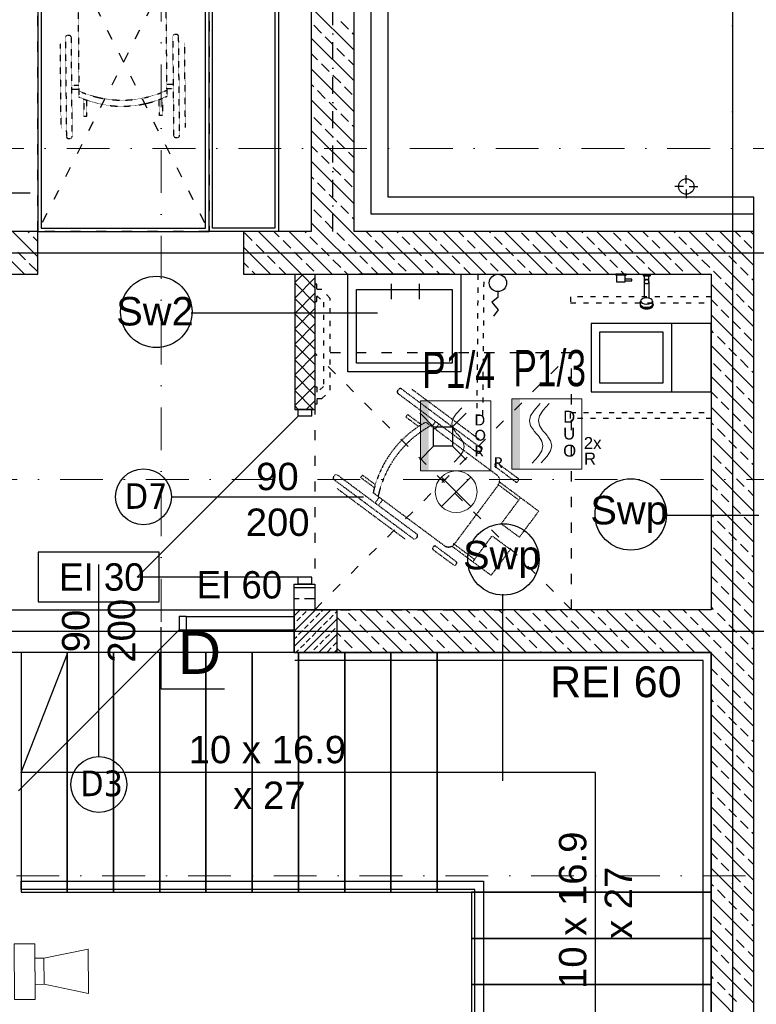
# Model space of a CAD drawing. Header units: millimetres. Extents: x -7023 to 53801, y 9849 to 33561.
# Tile 35 of 256: x 7379 to 7809, y 18704 to 19279. Entities that reach past the tile are written whole.
import ezdxf

# ---------------------------------------------------------------- set-up
doc = ezdxf.new("R2010")
doc.units = ezdxf.units.MM
for name, pattern in [('ACAD_ISO03W100', [30, 12, -18]), ('DASHDOT', [1, 0.5, -0.25, 0, -0.25]), ('DASHDOTX2', [2, 1, -0.5, 0, -0.5])]:
    doc.linetypes.add(name, pattern=pattern)
doc.layers.get('0').update_dxf_attribs({"lineweight": 9})
doc.layers.add('.IE_podklad', color=252, linetype='Continuous')
for name, color, linetype, lineweight in [('PA_Instalacja pożarowa', 1, 'Continuous', 5), ('PA_Instalacja pożarowa_opis', 7, 'Continuous', 5), ('PROJEKT osie', 251, 'DASHDOTX2', 9)]:
    doc.layers.add(name, color=color, linetype=linetype, lineweight=lineweight)
doc.styles.add('AAT', font='calibri.ttf')
doc.styles.add('Arial', font='arial.ttf', dxfattribs={"height": 125})
doc.styles.add('Arial CE', font='arial.ttf')
doc.styles.add('MtX_Arial', font='txt')
doc.styles.add('Opisowy', font='arial.ttf')
doc.styles.add('q-arch-ARIAL01', font='arial.ttf', dxfattribs={"width": 0.7})
doc.styles.get("Standard").update_dxf_attribs({"font": 'arial.ttf'})
doc.linetypes.add('ZIGZAG', pattern='A,0.00254,-5.08,[131,ltypeshp.shx,S=5.08,R=0,X=-5.08,Y=0],-10.16,[131,ltypeshp.shx,S=5.08,R=180,X=5.08,Y=0],-5.08', length=20.32254)

# ---------------------------------------------------------------- blocks, each defined once
blk = doc.blocks.new('OSIE DOMKU')
at = {"layer": 'PROJEKT osie', "ltscale": 25}
for p, q in [((-31453.52, 6226.99), (-31453.52, 4134.85)), ((-33194.97, 5466.65), (-29895.99, 5466.65)), ((-33194.97, 5405.65), (-30212.41, 5405.65)), ((-33194.97, 5184.65), (-29895.99, 5184.65))]:
    blk.add_line(p, q, dxfattribs=at)
blk = doc.blocks.new('*U72')
at = {"color": 1}
blk.add_wipeout([(-20.5, -20.5), (20.5, -20.5), (20.5, 20.5), (-20.5, 20.5)], dxfattribs=at)
at = {"lineweight": 5}
h = blk.add_hatch(color=1, dxfattribs=at)
h.paths.add_polyline_path([(-15.7, 0), (-15.7, 20.5), (-20.5, 20.5), (-20.5, 0)])
h.paths.add_polyline_path([(-15.7, -20.5), (-15.7, 0), (-20.5, 0), (-20.5, -20.5)])
at = {"color": 1, "linetype": 'Continuous', "lineweight": 5}
for p, q in [((-7.3, 13.76), (-3.78, 17.69)), ((-2.07, 13.86), (1.45, 17.79)), ((-9.41, 10.54), (-7.3, 13.76)), ((-4.18, 10.63), (-2.07, 13.86)), ((-10.11, 7.66), (-9.41, 10.54)), ((-9.41, 4.79), (-10.11, 7.66)), ((-4.89, 7.76), (-4.18, 10.63)), ((-4.18, 4.89), (-4.89, 7.76)), ((-7.84, 2.39), (-9.41, 4.79)), ((-7.3, 1.56), (-7.84, 2.39)), ((-6.18, 0.32), (-7.3, 1.56)), ((-6.18, 0.32), (-5.06, -0.93)), ((-2.61, 2.48), (-4.18, 4.89)), ((-2.07, 1.66), (-2.61, 2.48)), ((-0.95, 0.41), (-2.07, 1.66)), ((-0.95, 0.41), (0.16, -0.84)), ((-5.06, -0.93), (-4.52, -1.75)), ((-4.52, -1.75), (-2.95, -4.16)), ((-2.95, -4.16), (-2.25, -7.03)), ((0.16, -0.84), (0.7, -1.66)), ((0.7, -1.66), (2.27, -4.06)), ((2.27, -4.06), (2.98, -6.94)), ((-2.95, -9.9), (-5.06, -13.13)), ((-2.25, -7.03), (-2.95, -9.9)), ((2.27, -9.81), (0.16, -13.04)), ((2.98, -6.94), (2.27, -9.81)), ((-5.06, -13.13), (-8.58, -17.06)), ((0.16, -13.04), (-3.36, -16.97))]:
    blk.add_line(p, q, dxfattribs=at)
at = {"color": 1, "lineweight": 5}
blk.add_lwpolyline([(-20.5, 20.5), (20.5, 20.5), (20.5, -20.5), (-20.5, -20.5)], close=True, dxfattribs=at)
for s, p in [('D', (9.56, 6.52)), ('U', (9.56, -3.26)), ('2x', (21.62, -8.81)), ('O', (9.56, -13.29)), ('R', (21.74, -17.95))]:
    blk.add_text(s, height=7, dxfattribs=at).set_placement(p)
at = {"color": 1, "flags": 7}
blk.add_attdef('DUO-6046', (13.18, -19.1), '', height=0.7, dxfattribs=at)
blk = doc.blocks.new('WZ-31')
for points in [[(7.09, 7.13), (-7.11, -7.11)], [(7.11, -7.11), (-7.11, 7.11)]]:
    blk.add_lwpolyline(points)
blk.add_circle((0, 0), 10.06)
blk = doc.blocks.new('*U74')
blk.add_wipeout([(-20.5, -20.5), (20.5, -20.5), (20.5, 20.5), (-20.5, 20.5)])
at = {"lineweight": 5}
h = blk.add_hatch(color=256, dxfattribs=at)
h.paths.add_polyline_path([(-15.7, 0), (-15.7, 20.5), (-20.5, 20.5), (-20.5, 0)])
h.paths.add_polyline_path([(-15.7, -20.5), (-15.7, 0), (-20.5, 0), (-20.5, -20.5)])
for p, q in [((-1.55, 9.82), (0.38, 12.77)), ((0.38, 12.77), (3.6, 16.37)), ((-2.19, 7.19), (-1.55, 9.82)), ((-1.55, 4.56), (-2.19, 7.19)), ((-0.11, 2.36), (-1.55, 4.56)), ((0.38, 1.61), (-0.11, 2.36)), ((1.41, 0.47), (0.38, 1.61)), ((1.41, 0.47), (2.43, -0.68)), ((2.43, -0.68), (2.92, -1.43)), ((2.92, -1.43), (4.36, -3.63)), ((4.36, -3.63), (5.01, -6.26)), ((4.36, -8.89), (2.43, -11.84)), ((5.01, -6.26), (4.36, -8.89)), ((2.43, -11.84), (-0.79, -15.44))]:
    blk.add_line(p, q, dxfattribs=at)
blk.add_lwpolyline([(-20.5, 20.5), (20.5, 20.5), (20.5, -20.5), (-20.5, -20.5)], close=True, dxfattribs=at)
at = {"lineweight": 5, "style": 'AAT'}
for s, p in [('D', (11.03, 6.06)), ('O', (11.03, -2.89)), ('R', (11.03, -12.07)), ('R', (22.28, -18.9))]:
    blk.add_text(s, height=6.41, dxfattribs=at).set_placement(p)
blk = doc.blocks.new('SAK-7N')
at = {"ltscale": 7}
for p, q in [((-34.7, -46.99), (-16.7, -47)), ((-31.12, -65.03), (-34.7, -46.99)), ((-16.7, -47), (-20.55, -65.03)), ((-20.55, -65.03), (-31.12, -65.03))]:
    blk.add_line(p, q, dxfattribs=at)
for points in [[(-31.12, -68.69), (-20.55, -68.69), (-20.55, -65.03), (-31.12, -65.03)], [(-37.01, -68.69), (-14.43, -68.69), (-14.43, -77.04), (-37.01, -77.04)]]:
    blk.add_lwpolyline(points, close=True, dxfattribs=at)

msp = doc.modelspace()

# ---------------------------------------------------------------- hatches: boundary and pattern name
at = {"layer": '.IE_podklad', "transparency": 33554648}
h = msp.add_hatch(dxfattribs=at)
h.set_pattern_fill('ANSI33', color=256)
h.set_pattern_definition([(45, (31531.774, 13737.027), (-4.490128, 4.490128), []), (45, (31536.264, 13737.027), (-4.490128, 4.490128), [3.175, -1.5875])])
h.paths.add_polyline_path([(7564.56, 18934.18), (7552.06, 18934.18), (7552.06, 18921.68), (7564.56, 18921.68)])
h.paths.add_polyline_path([(7552.06, 18934.18), (7539.56, 18934.18), (7539.56, 18921.68), (7552.06, 18921.68)])
h.paths.add_polyline_path([(7552.06, 18921.68), (7539.56, 18921.68), (7539.56, 18909.18), (7552.06, 18909.18)])
h.paths.add_polyline_path([(7564.56, 18921.68), (7552.06, 18921.68), (7552.06, 18909.18), (7564.56, 18909.18)])

# ---------------------------------------------------------------- linework, layer by layer
at = {"layer": '.IE_podklad', "ltscale": 25}
for p, q in [((7795.56, 19964.01), (7795.56, 17871.88)), ((6054.1, 19142.68), (9036.66, 19142.68)), ((6054.1, 18921.68), (9353.09, 18921.68)), ((7461.89, 18887.97), (7498.94, 18887.97))]:
    msp.add_line(p, q, dxfattribs=at)
at = {"layer": '.IE_podklad', "linetype": 'DASHDOT', "lineweight": 13, "ltscale": 50}
for p, q in [((7461.89, 19753.75), (7461.89, 18923.91)), ((6050.17, 19010.35), (8608.47, 19010.35))]:
    msp.add_line(p, q, dxfattribs=at)
at = {"layer": '.IE_podklad', "linetype": 'DASHDOTX2', "ltscale": 10}
msp.add_line((7562.06, 19155.18), (7562.06, 19438.08), dxfattribs=at)
at = {"layer": '.IE_podklad'}
for p, q in [((7594.56, 19175.18), (7594.56, 19414.18)), ((7574.56, 19155.18), (7574.56, 19394.18)), ((7549.56, 19369.18), (7549.56, 19155.18)), ((7574.56, 19261.04), (7549.56, 19286.04)), ((7555.5, 19271.11), (7551.01, 19275.6)), ((7571.22, 19273.36), (7566.73, 19277.85)), ((7574.56, 19270.02), (7573.46, 19271.11)), ((7574.56, 19243.08), (7549.56, 19268.08)), ((7562.24, 19264.37), (7557.75, 19268.87)), ((7553.26, 19255.39), (7549.56, 19259.1)), ((7568.97, 19257.64), (7564.48, 19262.13)), ((7559.99, 19248.66), (7555.5, 19253.15)), ((7574.56, 19252.06), (7571.22, 19255.39)), ((7574.56, 19225.12), (7549.56, 19250.12)), ((7551.01, 19239.68), (7549.56, 19241.14)), ((7566.73, 19241.92), (7562.24, 19246.41)), ((7557.75, 19232.94), (7553.26, 19237.43)), ((7573.46, 19235.19), (7568.97, 19239.68)), ((7574.56, 19207.16), (7549.56, 19232.16)), ((7564.48, 19226.21), (7559.99, 19230.7)), ((7571.22, 19219.47), (7566.73, 19223.96)), ((7555.5, 19217.23), (7551.01, 19221.72)), ((7574.56, 19189.2), (7549.56, 19214.2)), ((7562.24, 19210.49), (7557.75, 19214.98)), ((7574.56, 19216.14), (7573.46, 19217.23)), ((7568.97, 19203.76), (7564.48, 19208.25)), ((7553.26, 19201.51), (7549.56, 19205.22)), ((7574.56, 19198.18), (7571.22, 19201.51)), ((7574.56, 19171.24), (7549.56, 19196.24)), ((7559.99, 19194.78), (7555.5, 19199.27)), ((7566.73, 19188.04), (7562.24, 19192.53)), ((7551.01, 19185.8), (7549.56, 19187.25)), ((7557.75, 19179.06), (7553.26, 19183.55)), ((7573.46, 19181.31), (7568.97, 19185.8)), ((7330.84, 19177.81), (7385.33, 19177.81)), ((7597.65, 19130.18), (7549.56, 19178.27)), ((7564.48, 19172.33), (7559.99, 19176.82)), ((7808.06, 19175.18), (7594.56, 19175.18)), ((7808.06, 19155.18), (7808.06, 19175.18)), ((7555.5, 19163.35), (7551.01, 19167.84)), ((7571.22, 19165.59), (7566.73, 19170.08)), ((7579.69, 19130.18), (7549.56, 19160.31)), ((7562.24, 19156.61), (7557.75, 19161.1)), ((7574.56, 19162.25), (7573.46, 19163.35)), ((7389.85, 19155.18), (7374.56, 19155.18)), ((7389.85, 19140.41), (7375.09, 19155.18)), ((7384.88, 19154.37), (7384.07, 19155.18)), ((7389.85, 19130.18), (7389.85, 19155.18)), ((7549.56, 19155.18), (7509.89, 19155.18)), ((7509.89, 19155.18), (7509.89, 19130.18)), ((7543.77, 19130.18), (7518.77, 19155.18)), ((7530.81, 19152.12), (7527.75, 19155.18)), ((7561.73, 19130.18), (7536.73, 19155.18)), ((7546.52, 19154.37), (7545.71, 19155.18)), ((7808.06, 19155.18), (7574.56, 19155.18)), ((7584.69, 19152.12), (7581.64, 19155.18)), ((7615.62, 19130.18), (7590.62, 19155.18)), ((7600.4, 19154.37), (7599.6, 19155.18)), ((7633.58, 19130.18), (7608.58, 19155.18)), ((7651.54, 19130.18), (7626.54, 19155.18)), ((7638.57, 19152.12), (7635.52, 19155.18)), ((7669.5, 19130.18), (7644.5, 19155.18)), ((7654.29, 19154.37), (7653.48, 19155.18)), ((7687.46, 19130.18), (7662.46, 19155.18)), ((7705.42, 19130.18), (7680.42, 19155.18)), ((7692.45, 19152.12), (7689.4, 19155.18)), ((7723.38, 19130.18), (7698.38, 19155.18)), ((7708.17, 19154.37), (7707.36, 19155.18)), ((7741.34, 19130.18), (7716.34, 19155.18)), ((7759.3, 19130.18), (7734.3, 19155.18)), ((7746.33, 19152.12), (7743.28, 19155.18)), ((7777.26, 19130.18), (7752.26, 19155.18)), ((7762.05, 19154.37), (7761.24, 19155.18)), ((7795.22, 19130.18), (7770.22, 19155.18)), ((7808.06, 19135.3), (7788.18, 19155.18)), ((7800.22, 19152.12), (7797.16, 19155.18)), ((7808.06, 19153.26), (7806.14, 19155.18)), ((7808.06, 18569.68), (7808.06, 19155.18)), ((7389.85, 19149.39), (7387.12, 19152.12)), ((7515.09, 19149.88), (7510.6, 19154.37)), ((7537.54, 19145.39), (7533.05, 19149.88)), ((7553.26, 19147.63), (7548.77, 19152.12)), ((7568.97, 19149.88), (7564.48, 19154.37)), ((7591.42, 19145.39), (7586.93, 19149.88)), ((7607.14, 19147.63), (7602.65, 19152.12)), ((7622.86, 19149.88), (7618.37, 19154.37)), ((7645.31, 19145.39), (7640.82, 19149.88)), ((7661.02, 19147.63), (7656.53, 19152.12)), ((7676.74, 19149.88), (7672.25, 19154.37)), ((7699.19, 19145.39), (7694.7, 19149.88)), ((7714.9, 19147.63), (7710.41, 19152.12)), ((7730.62, 19149.88), (7726.13, 19154.37)), ((7753.07, 19145.39), (7748.58, 19149.88)), ((7768.78, 19147.63), (7764.29, 19152.12)), ((7784.5, 19149.88), (7780.01, 19154.37)), ((7806.95, 19145.39), (7802.46, 19149.88)), ((7382.63, 19138.65), (7378.14, 19143.14)), ((7525.81, 19130.18), (7509.95, 19146.04)), ((7521.83, 19143.14), (7517.34, 19147.63)), ((7544.28, 19138.65), (7539.79, 19143.14)), ((7559.99, 19140.9), (7555.5, 19145.39)), ((7575.71, 19143.14), (7571.22, 19147.63)), ((7598.16, 19138.65), (7593.67, 19143.14)), ((7613.88, 19140.9), (7609.39, 19145.39)), ((7629.59, 19143.14), (7625.1, 19147.63)), ((7652.04, 19138.65), (7647.55, 19143.14)), ((7667.76, 19140.9), (7663.27, 19145.39)), ((7683.47, 19143.14), (7678.98, 19147.63)), ((7705.92, 19138.65), (7701.43, 19143.14)), ((7721.64, 19140.9), (7717.15, 19145.39)), ((7737.35, 19143.14), (7732.86, 19147.63)), ((7759.8, 19138.65), (7755.31, 19143.14)), ((7775.52, 19140.9), (7771.03, 19145.39)), ((7791.24, 19143.14), (7786.75, 19147.63)), ((7382.13, 19130.18), (7374.56, 19137.75)), ((7528.56, 19136.41), (7524.07, 19140.9)), ((7566.73, 19134.16), (7562.24, 19138.65)), ((7582.44, 19136.41), (7577.95, 19140.9)), ((7620.61, 19134.16), (7616.12, 19138.65)), ((7636.33, 19136.41), (7631.84, 19140.9)), ((7674.49, 19134.16), (7670, 19138.65)), ((7690.21, 19136.41), (7685.72, 19140.9)), ((7728.37, 19134.16), (7723.88, 19138.65)), ((7744.09, 19136.41), (7739.6, 19140.9)), ((7782.26, 19134.16), (7777.76, 19138.65)), ((7797.97, 19136.41), (7793.48, 19140.9)), ((7389.37, 19131.92), (7384.88, 19136.41)), ((7512.85, 19134.16), (7509.89, 19137.12)), ((7516.83, 19130.18), (7515.09, 19131.92)), ((7534.79, 19130.18), (7530.81, 19134.16)), ((7551.01, 19131.92), (7546.52, 19136.41)), ((7570.71, 19130.18), (7568.97, 19131.92)), ((7588.67, 19130.18), (7584.69, 19134.16)), ((7604.9, 19131.92), (7600.4, 19136.41)), ((7624.6, 19130.18), (7622.86, 19131.92)), ((7642.56, 19130.18), (7638.57, 19134.16)), ((7658.78, 19131.92), (7654.29, 19136.41)), ((7678.48, 19130.18), (7676.74, 19131.92)), ((7696.44, 19130.18), (7692.45, 19134.16)), ((7712.66, 19131.92), (7708.17, 19136.41)), ((7732.36, 19130.18), (7730.62, 19131.92)), ((7750.32, 19130.18), (7746.33, 19134.16)), ((7766.54, 19131.92), (7762.05, 19136.41)), ((7786.24, 19130.18), (7784.5, 19131.92)), ((7804.2, 19130.18), (7800.22, 19134.16)), ((7374.56, 19130.18), (7389.85, 19130.18)), ((7509.89, 19130.18), (7783.06, 19130.18)), ((7539.89, 19130.18), (7539.89, 19051.18)), ((7539.89, 19125.28), (7544.78, 19130.18)), ((7539.89, 19116.3), (7551.89, 19128.3)), ((7551.89, 19122.06), (7543.77, 19130.18)), ((7551.89, 19051.18), (7551.89, 19130.18)), ((7733.38, 19130.18), (7727.38, 19130.18)), ((7727.38, 19130.18), (7727.38, 19129.68)), ((7727.38, 19129.68), (7727.88, 19129.68)), ((7727.88, 19129.68), (7727.88, 19125.68)), ((7732.89, 19129.68), (7727.88, 19129.68)), ((7732.89, 19127.4), (7732.89, 19129.68)), ((7732.89, 19129.68), (7733.38, 19129.68)), ((7736.8, 19127.4), (7732.89, 19127.4)), ((7732.89, 19126.37), (7732.89, 19127.4)), ((7732.89, 19125.68), (7732.89, 19126.37)), ((7732.89, 19126.37), (7736.8, 19126.37)), ((7733.38, 19129.68), (7733.38, 19130.18)), ((7736.8, 19126.37), (7736.8, 19127.4)), ((7743.4, 19129.68), (7747.4, 19129.68)), ((7783.06, 19130.18), (7783.06, 18934.18)), ((7788.99, 19127.43), (7786.24, 19130.18)), ((7808.06, 19117.34), (7795.22, 19130.18)), ((7804.71, 19129.67), (7804.2, 19130.18)), ((7808.06, 19126.32), (7806.95, 19127.43)), ((7551.89, 19113.08), (7539.89, 19125.08)), ((7596.12, 19124.66), (7596.12, 19115.66)), ((7612.54, 19124.66), (7612.54, 19115.66)), ((7727.88, 19125.68), (7732.89, 19125.68)), ((7808.06, 19099.38), (7783.06, 19124.38)), ((7795.73, 19120.69), (7791.24, 19125.18)), ((7539.89, 19107.32), (7551.89, 19119.32)), ((7551.89, 19104.1), (7539.89, 19116.1)), ((7786.75, 19111.71), (7783.06, 19115.4)), ((7802.46, 19113.96), (7797.97, 19118.45)), ((7539.89, 19098.34), (7551.89, 19110.34)), ((7793.48, 19104.98), (7788.99, 19109.47)), ((7808.06, 19108.36), (7804.71, 19111.71)), ((7479.34, 19107.73), (7588.33, 19107.73)), ((7551.89, 19095.12), (7539.89, 19107.12)), ((7808.06, 19081.42), (7783.06, 19106.42)), ((7800.22, 19098.24), (7795.73, 19102.73)), ((7539.89, 19089.36), (7551.89, 19101.36)), ((7551.89, 19086.14), (7539.89, 19098.14)), ((7784.5, 19096), (7783.06, 19097.44)), ((7539.89, 19080.38), (7551.89, 19092.38)), ((7791.24, 19089.26), (7786.75, 19093.75)), ((7806.95, 19091.5), (7802.46, 19096)), ((7551.89, 19077.16), (7539.89, 19089.16)), ((7808.06, 19063.46), (7783.06, 19088.46)), ((7797.97, 19082.52), (7793.48, 19087.01)), ((7539.89, 19071.4), (7551.89, 19083.4)), ((7551.89, 19068.18), (7539.89, 19080.18)), ((7804.71, 19075.79), (7800.22, 19080.28)), ((7539.89, 19062.42), (7551.89, 19074.42)), ((7788.99, 19073.54), (7784.5, 19078.03)), ((7551.89, 19059.2), (7539.89, 19071.2)), ((7808.06, 19045.5), (7783.06, 19070.5)), ((7795.73, 19066.81), (7791.24, 19071.3)), ((7808.06, 19072.44), (7806.95, 19073.54)), ((7539.89, 19053.44), (7551.89, 19065.44)), ((7802.46, 19060.07), (7797.97, 19064.56)), ((7550.93, 19051.18), (7539.89, 19062.22)), ((7786.75, 19057.83), (7783.06, 19061.52)), ((7808.06, 19054.48), (7804.71, 19057.83)), ((7541.95, 19051.18), (7539.89, 19053.23)), ((7539.89, 19051.18), (7551.89, 19051.18)), ((7541.83, 19047.18), (7541.83, 19051.18)), ((7549.83, 19051.18), (7541.83, 19051.18)), ((7546.61, 19051.18), (7551.89, 19056.46)), ((7549.83, 19047.18), (7549.83, 19051.18)), ((7808.06, 19027.54), (7783.06, 19052.54)), ((7793.48, 19051.09), (7788.99, 19055.58)), ((7541.83, 19047.18), (7447.83, 18953.18)), ((7549.83, 19047.18), (7541.83, 19047.18)), ((7800.22, 19044.36), (7795.73, 19048.85)), ((7784.5, 19042.11), (7783.06, 19043.56)), ((7791.24, 19035.38), (7786.75, 19039.87)), ((7806.95, 19037.62), (7802.46, 19042.11)), ((7808.06, 19009.58), (7783.06, 19034.58)), ((7797.97, 19028.64), (7793.48, 19033.13)), ((7788.99, 19019.66), (7784.5, 19024.15)), ((7804.71, 19021.91), (7800.22, 19026.4)), ((7808.06, 18991.62), (7783.06, 19016.62)), ((7795.73, 19012.93), (7791.24, 19017.42)), ((7808.06, 19018.56), (7806.95, 19019.66)), ((7802.46, 19006.19), (7797.97, 19010.68)), ((7786.75, 19003.95), (7783.06, 19007.64)), ((7467.8, 19000.18), (7579.98, 19000.18)), ((7793.48, 18997.21), (7788.99, 19001.7)), ((7808.06, 19000.6), (7804.71, 19003.95)), ((7808.06, 18973.66), (7783.06, 18998.66)), ((7800.22, 18990.48), (7795.73, 18994.97)), ((7756.41, 18989.38), (7810.91, 18989.38)), ((7784.5, 18988.23), (7783.06, 18989.68)), ((7806.95, 18983.74), (7802.46, 18988.23)), ((7791.24, 18981.5), (7786.75, 18985.99)), ((7808.06, 18955.7), (7783.06, 18980.7)), ((7797.97, 18974.76), (7793.48, 18979.25)), ((7804.71, 18968.03), (7800.22, 18972.52)), ((7460.81, 18967.79), (7390.1, 18967.79)), ((7390.1, 18967.79), (7390.1, 18938.86)), ((7460.81, 18938.86), (7460.81, 18967.79)), ((7788.99, 18965.78), (7784.5, 18970.27)), ((7808.06, 18964.68), (7806.95, 18965.78)), ((7425.46, 18848.39), (7425.46, 18960.58)), ((7808.06, 18937.74), (7783.06, 18962.74)), ((7795.73, 18959.05), (7791.24, 18963.54)), ((7541.83, 18953.18), (7447.83, 18953.18)), ((7541.83, 18949.18), (7541.83, 18953.18)), ((7549.83, 18953.18), (7541.83, 18953.18)), ((7549.83, 18949.18), (7549.83, 18953.18)), ((7786.75, 18950.07), (7783.06, 18953.75)), ((7802.46, 18952.31), (7797.97, 18956.8)), ((7539.56, 18934.18), (7539.56, 18949.18)), ((7539.56, 18949.18), (7551.56, 18949.18)), ((7549.83, 18949.18), (7541.83, 18949.18)), ((7551.56, 18949.18), (7551.56, 18934.18)), ((7793.48, 18943.33), (7788.99, 18947.82)), ((7808.06, 18946.72), (7804.71, 18950.07)), ((7539.56, 18947.08), (7551.56, 18947.08)), ((7661.31, 18943.28), (7661.31, 18834.29)), ((7808.06, 18919.77), (7783.06, 18944.77)), ((7390.1, 18938.86), (7460.81, 18938.86)), ((7539.56, 18940.73), (7542.39, 18940.73)), ((7545.56, 18940.73), (7551.56, 18940.73)), ((7800.22, 18936.6), (7795.73, 18941.09)), ((7472.46, 18930.42), (7476.46, 18930.42)), ((7472.46, 18930.42), (7472.46, 18922.42)), ((7476.46, 18930.42), (7476.46, 18922.42)), ((7539.56, 18934.38), (7551.56, 18934.38)), ((7783.06, 18934.18), (7539.56, 18934.18)), ((7539.56, 18934.18), (7539.56, 18909.18)), ((7575.71, 18927.62), (7571.22, 18932.11)), ((7603.13, 18909.18), (7578.13, 18934.18)), ((7591.42, 18929.86), (7587.11, 18934.18)), ((7621.09, 18909.18), (7596.09, 18934.18)), ((7607.14, 18932.11), (7605.07, 18934.18)), ((7639.05, 18909.18), (7614.05, 18934.18)), ((7629.59, 18927.62), (7625.1, 18932.11)), ((7657.01, 18909.18), (7632.01, 18934.18)), ((7645.31, 18929.86), (7640.99, 18934.18)), ((7674.97, 18909.18), (7649.97, 18934.18)), ((7661.02, 18932.11), (7658.95, 18934.18)), ((7692.93, 18909.18), (7667.93, 18934.18)), ((7683.47, 18927.62), (7678.98, 18932.11)), ((7710.89, 18909.18), (7685.89, 18934.18)), ((7699.19, 18929.86), (7694.87, 18934.18)), ((7728.85, 18909.18), (7703.85, 18934.18)), ((7714.9, 18932.11), (7712.83, 18934.18)), ((7746.81, 18909.18), (7721.81, 18934.18)), ((7737.35, 18927.62), (7732.86, 18932.11)), ((7764.77, 18909.18), (7739.77, 18934.18)), ((7753.07, 18929.86), (7748.75, 18934.18)), ((7782.73, 18909.18), (7757.73, 18934.18)), ((7768.78, 18932.11), (7766.71, 18934.18)), ((7808.06, 18901.81), (7775.69, 18934.18)), ((7784.5, 18934.35), (7783.06, 18935.79)), ((7791.24, 18927.62), (7786.75, 18932.11)), ((7806.95, 18929.86), (7802.46, 18934.35)), ((7539.79, 18930.05), (7476.46, 18930.05)), ((7476.46, 18930.05), (7476.46, 18922.42)), ((7539.79, 18922.42), (7539.79, 18930.05)), ((7585.17, 18909.18), (7564.56, 18929.79)), ((7582.44, 18920.88), (7577.95, 18925.37)), ((7598.16, 18923.13), (7593.67, 18927.62)), ((7613.88, 18925.37), (7609.39, 18929.86)), ((7636.33, 18920.88), (7631.84, 18925.37)), ((7652.04, 18923.13), (7647.55, 18927.62)), ((7667.76, 18925.37), (7663.27, 18929.86)), ((7690.21, 18920.88), (7685.72, 18925.37)), ((7705.92, 18923.13), (7701.43, 18927.62)), ((7721.64, 18925.37), (7717.15, 18929.86)), ((7744.09, 18920.88), (7739.6, 18925.37)), ((7759.8, 18923.13), (7755.31, 18927.62)), ((7775.52, 18925.37), (7771.03, 18929.86)), ((7797.97, 18920.88), (7793.48, 18925.37)), ((7472.46, 18922.42), (7378.46, 18828.42)), ((7472.46, 18922.42), (7476.46, 18922.42)), ((7476.46, 18922.42), (7539.79, 18922.42)), ((7566.73, 18918.64), (7564.56, 18920.81)), ((7589.18, 18914.14), (7584.69, 18918.64)), ((7604.9, 18916.39), (7600.4, 18920.88)), ((7620.61, 18918.64), (7616.12, 18923.13)), ((7643.06, 18914.14), (7638.57, 18918.64)), ((7658.78, 18916.39), (7654.29, 18920.88)), ((7674.49, 18918.64), (7670, 18923.13)), ((7696.94, 18914.14), (7692.45, 18918.64)), ((7712.66, 18916.39), (7708.17, 18920.88)), ((7728.37, 18918.64), (7723.88, 18923.13)), ((7750.82, 18914.14), (7746.33, 18918.64)), ((7766.54, 18916.39), (7762.05, 18920.88)), ((7782.26, 18918.64), (7777.76, 18923.13)), ((7804.71, 18914.14), (7800.22, 18918.64)), ((7573.46, 18911.9), (7568.97, 18916.39)), ((7611.63, 18909.65), (7607.14, 18914.14)), ((7627.35, 18911.9), (7622.86, 18916.39)), ((7665.51, 18909.65), (7661.02, 18914.14)), ((7681.23, 18911.9), (7676.74, 18916.39)), ((7719.39, 18909.65), (7714.9, 18914.14)), ((7735.11, 18911.9), (7730.62, 18916.39)), ((7773.27, 18909.65), (7768.78, 18914.14)), ((7788.99, 18911.9), (7784.5, 18916.39)), ((7380.06, 18839.18), (7407.06, 18908.04)), ((7539.56, 18909.18), (7783.06, 18909.18)), ((7783.06, 18909.18), (7539.89, 18909.18)), ((7567.21, 18909.18), (7564.56, 18911.83)), ((7576.19, 18909.18), (7575.71, 18909.65)), ((7594.15, 18909.18), (7591.42, 18911.9)), ((7630.07, 18909.18), (7629.59, 18909.65)), ((7648.03, 18909.18), (7645.31, 18911.9)), ((7683.95, 18909.18), (7683.47, 18909.65)), ((7701.91, 18909.18), (7699.19, 18911.9)), ((7737.83, 18909.18), (7737.35, 18909.65)), ((7755.79, 18909.18), (7753.07, 18911.9)), ((7783.06, 18909.18), (7783.06, 18521.18)), ((7783.06, 18409.18), (7783.06, 18909.18)), ((7808.06, 18883.85), (7783.06, 18908.85)), ((7795.73, 18905.16), (7791.24, 18909.65)), ((7808.06, 18910.79), (7806.95, 18911.9)), ((7778.35, 18904.47), (7539.89, 18904.47)), ((7778.35, 18409.18), (7778.35, 18904.47)), ((7802.46, 18898.43), (7797.97, 18902.92)), ((7786.75, 18896.18), (7783.06, 18899.87)), ((7808.06, 18892.83), (7804.71, 18896.18)), ((7808.06, 18865.89), (7783.06, 18890.89)), ((7793.48, 18889.45), (7788.99, 18893.94)), ((7800.22, 18882.71), (7795.73, 18887.2)), ((7784.5, 18880.47), (7783.06, 18881.91)), ((7806.95, 18875.98), (7802.46, 18880.47)), ((7808.06, 18847.93), (7783.06, 18872.93)), ((7791.24, 18873.73), (7786.75, 18878.22)), ((7797.97, 18867), (7793.48, 18871.49)), ((7788.99, 18858.02), (7784.5, 18862.51)), ((7804.71, 18860.26), (7800.22, 18864.75)), ((7795.73, 18851.28), (7791.24, 18855.77)), ((7808.06, 18856.91), (7806.95, 18858.02)), ((7808.06, 18829.97), (7783.06, 18854.97)), ((7786.75, 18842.3), (7783.06, 18845.99)), ((7802.46, 18844.55), (7797.97, 18849.04)), ((7715.56, 18839.18), (7380.06, 18839.18)), ((7715.56, 18623.18), (7715.56, 18839.18)), ((7793.48, 18835.57), (7788.99, 18840.06)), ((7808.06, 18838.95), (7804.71, 18842.3)), ((7808.06, 18812.01), (7783.06, 18837.01)), ((7800.22, 18828.83), (7795.73, 18833.32)), ((7784.5, 18826.59), (7783.06, 18828.03)), ((7806.95, 18822.1), (7802.46, 18826.59)), ((7791.24, 18819.85), (7786.75, 18824.34)), ((7808.06, 18794.05), (7783.06, 18819.05)), ((7797.97, 18813.12), (7793.48, 18817.61)), ((7804.71, 18806.38), (7800.22, 18810.87)), ((7788.99, 18804.14), (7784.5, 18808.63)), ((7808.06, 18803.03), (7806.95, 18804.14)), ((7808.06, 18776.09), (7783.06, 18801.09)), ((7795.73, 18797.4), (7791.24, 18801.89)), ((7786.75, 18788.42), (7783.06, 18792.11)), ((7802.46, 18790.67), (7797.97, 18795.16)), ((7808.06, 18785.07), (7804.71, 18788.42)), ((7808.06, 18758.13), (7783.06, 18783.13)), ((7793.48, 18781.69), (7788.99, 18786.18)), ((7380.06, 18770.68), (7380.06, 18775.68)), ((7380.06, 18775.68), (7650.06, 18775.68)), ((7650.06, 18775.68), (7650.06, 18496.18)), ((7800.22, 18774.95), (7795.73, 18779.44)), ((7645.06, 18770.68), (7380.06, 18770.68)), ((7645.06, 18496.18), (7645.06, 18770.68)), ((7784.5, 18772.71), (7783.06, 18774.15)), ((7791.24, 18765.97), (7786.75, 18770.46)), ((7806.95, 18768.22), (7802.46, 18772.71)), ((7808.06, 18740.17), (7783.06, 18765.17)), ((7797.97, 18759.24), (7793.48, 18763.73)), ((7788.99, 18750.26), (7784.5, 18754.75)), ((7804.71, 18752.5), (7800.22, 18756.99)), ((7808.06, 18722.21), (7783.06, 18747.21)), ((7795.73, 18743.52), (7791.24, 18748.01)), ((7808.06, 18749.15), (7806.95, 18750.26)), ((7802.46, 18736.78), (7797.97, 18741.27)), ((7786.75, 18734.54), (7783.06, 18738.23)), ((7808.06, 18704.25), (7783.06, 18729.25)), ((7793.48, 18727.8), (7788.99, 18732.29)), ((7808.06, 18731.19), (7804.71, 18734.54)), ((7800.22, 18721.07), (7795.73, 18725.56)), ((7784.5, 18718.82), (7783.06, 18720.27)), ((7806.95, 18714.33), (7802.46, 18718.82)), ((7791.24, 18712.09), (7786.75, 18716.58)), ((7808.06, 18686.29), (7783.06, 18711.29)), ((7797.97, 18705.35), (7793.48, 18709.84))]:
    msp.add_line(p, q, dxfattribs=at)
at = {"layer": '.IE_podklad', "linetype": 'ZIGZAG'}
for p, q in [((7584.56, 19165.18), (7584.56, 19404.18)), ((7808.06, 19165.18), (7584.56, 19165.18))]:
    msp.add_line(p, q, dxfattribs=at)
at = {"layer": '.IE_podklad', "linetype": 'ACAD_ISO03W100', "ltscale": 0.5}
for p, q in [((7389.85, 19353.18), (7489.85, 19155.18)), ((7489.85, 19353.18), (7389.85, 19155.18))]:
    msp.add_line(p, q, dxfattribs=at)
at = {"layer": '.IE_podklad', "linetype": 'ACAD_ISO03W100', "ltscale": 0.004}
for p, q in [((7413.35, 19285.29), (7413.84, 19233.69)), ((7465.33, 19234.18), (7464.84, 19285.77)), ((7403.45, 19215.26), (7402.99, 19264.69)), ((7476.06, 19215.94), (7475.6, 19265.37)), ((7468.9, 19241.04), (7465.26, 19241)), ((7413.77, 19240.52), (7409.68, 19240.48)), ((7413.8, 19238.05), (7409.7, 19238.01)), ((7468.92, 19238.57), (7465.29, 19238.53)), ((7416.65, 19232.52), (7416.74, 19222.55)), ((7418.53, 19222.57), (7418.44, 19231.86)), ((7460.85, 19222.97), (7460.76, 19232.26)), ((7462.54, 19232.95), (7462.63, 19222.98)), ((7416.74, 19222.55), (7418.53, 19222.57)), ((7462.63, 19222.98), (7460.85, 19222.97)), ((7605.84, 19048.22), (7604.77, 19046.79)), ((7578.44, 19011.41), (7579.5, 19012.83)), ((7586.44, 19005.45), (7578.44, 19011.41)), ((7579.5, 19012.83), (7586.96, 19007.29)), ((7564.72, 19004.96), (7604.37, 18975.45)), ((7658.74, 19006.98), (7633.14, 18972.57)), ((7670.74, 18998.26), (7658.5, 19007.37)), ((7671.76, 18999.64), (7659.52, 19008.75)), ((7627.12, 18971.69), (7585.73, 19002.49)), ((7589.22, 18999.89), (7586.78, 18996.6)), ((7591.2, 18998.41), (7588.76, 18995.13)), ((7643.9, 18962.2), (7631.66, 18971.31)), ((7644.93, 18963.58), (7632.69, 18972.69))]:
    msp.add_line(p, q, dxfattribs=at)
at = {"layer": '.IE_podklad', "linetype": 'Continuous'}
for p, q in [((7768.58, 19183.1), (7768.58, 19188.14)), ((7766.9, 19181.42), (7761.86, 19181.42)), ((7768.58, 19179.74), (7768.58, 19174.7)), ((7770.26, 19181.42), (7775.3, 19181.42))]:
    msp.add_line(p, q, dxfattribs=at)
at = {"layer": '.IE_podklad', "ltscale": 0.3}
for p, q in [((7743.4, 19130.18), (7747.4, 19130.18)), ((7743.4, 19130.18), (7743.4, 19129.18)), ((7743.4, 19129.18), (7747.4, 19129.18)), ((7747.4, 19130.18), (7747.4, 19129.18))]:
    msp.add_line(p, q, dxfattribs=at)
at = {"layer": '.IE_podklad', "ltscale": 0.03}
for p, q in [((7744, 19125.78, 0), (7744, 19116.23, 0)), ((7744.1, 19125.78, 0), (7744.1, 19129.18)), ((7746.7, 19125.78, 0), (7746.7, 19129.18)), ((7746.8, 19125.78, 0), (7746.8, 19116.23, 0)), ((7741.9, 19112.54, 0), (7741.9, 19114.53, 0)), ((7741.9, 19113.34, 0), (7741.9, 19114.53, 0)), ((7748.9, 19112.54, 0), (7748.9, 19114.53, 0)), ((7748.9, 19114.53, 0), (7748.9, 19113.34, 0)), ((7741.62, 19112.54, 0), (7741.62, 19112.04, 0)), ((7748.9, 19113.34, 0), (7749.05, 19113.08, 0)), ((7749.18, 19112.54, 0), (7749.18, 19112.04, 0)), ((7749.18, 19112.54, 0), (7749.18, 19112.04, 0))]:
    msp.add_line(p, q, dxfattribs=at)
at = {"layer": '.IE_podklad', "linetype": 'ACAD_ISO03W100', "ltscale": 0.25}
for p, q in [((7552.72, 19124.35), (7551.89, 19124.35)), ((7552.72, 19114.2), (7552.72, 19124.35)), ((7555.67, 19121.17), (7552.72, 19121.17)), ((7560.54, 19116.1), (7555.67, 19121.17)), ((7551.89, 19114.2), (7552.72, 19114.2)), ((7552.72, 19117.66), (7556.73, 19113.96)), ((7560.54, 19062.37), (7560.54, 19116.1)), ((7783.12, 19117.06), (7701, 19117.06)), ((7701, 19117.06), (7701, 19113.45)), ((7556.73, 19113.96), (7556.73, 19064.69)), ((7701, 19113.45), (7783.12, 19113.45)), ((7551.89, 19064.49), (7552.72, 19064.49)), ((7552.72, 19064.49), (7552.72, 19054.33)), ((7556.73, 19064.69), (7553.04, 19061.31)), ((7553.04, 19061.31), (7552.72, 19061.31)), ((7552.72, 19057.5), (7555.67, 19057.5)), ((7555.67, 19057.5), (7560.54, 19062.37)), ((7552.72, 19054.33), (7551.89, 19054.33))]:
    msp.add_line(p, q, dxfattribs=at)
at = {"layer": '.IE_podklad', "ltscale": 0.5}
for p, q in [((6396.06, 18934.18), (7539.56, 18934.18)), ((7539.56, 18934.18), (7539.56, 18909.18)), ((7539.56, 18909.18), (6396.06, 18909.18))]:
    msp.add_line(p, q, dxfattribs=at)
at = {"layer": '.IE_podklad', "lineweight": 30, "ltscale": 25}
msp.add_line((7461.89, 18887.97), (7461.89, 18923.91), dxfattribs=at)
at = {"layer": '.IE_podklad', "ltscale": 10}
for p, q in [((7380.06, 18909.18), (7380.06, 18769.18)), ((7407.06, 18909.18), (7407.06, 18769.18)), ((7407.06, 18769.18), (7407.06, 18909.18)), ((7434.06, 18909.18), (7434.06, 18769.18)), ((7434.06, 18769.18), (7434.06, 18909.18)), ((7461.06, 18909.18), (7461.06, 18769.18)), ((7461.06, 18769.18), (7461.06, 18909.18)), ((7488.06, 18909.18), (7488.06, 18769.18)), ((7488.06, 18769.18), (7488.06, 18909.18)), ((7515.06, 18909.18), (7515.06, 18769.18)), ((7515.06, 18769.18), (7515.06, 18909.18)), ((7542.06, 18909.18), (7542.06, 18769.18)), ((7542.06, 18769.18), (7542.06, 18909.18)), ((7569.06, 18909.18), (7569.06, 18769.18)), ((7569.06, 18769.18), (7569.06, 18909.18)), ((7596.06, 18769.18), (7596.06, 18909.18)), ((7596.06, 18909.18), (7596.06, 18769.18)), ((7783.06, 18909.18), (7623.06, 18909.18)), ((7623.06, 18909.18), (7623.06, 18769.18)), ((7623.06, 18769.18), (7623.06, 18909.18)), ((7380.06, 18769.18), (7407.06, 18769.18)), ((7407.06, 18769.18), (7434.06, 18769.18)), ((7434.06, 18769.18), (7461.06, 18769.18)), ((7461.06, 18769.18), (7488.06, 18769.18)), ((7488.06, 18769.18), (7515.06, 18769.18)), ((7515.06, 18769.18), (7542.06, 18769.18)), ((7542.06, 18769.18), (7569.06, 18769.18)), ((7569.06, 18769.18), (7596.06, 18769.18)), ((7596.06, 18769.18), (7623.06, 18769.18)), ((7623.06, 18769.18), (7783.06, 18769.18)), ((7783.06, 18769.18), (7643.06, 18769.18)), ((7643.06, 18769.18), (7643.06, 18742.18)), ((7783.06, 18742.18), (7643.06, 18742.18)), ((7643.06, 18742.18), (7643.06, 18715.18)), ((7643.06, 18742.18), (7783.06, 18742.18)), ((7783.06, 18715.18), (7643.06, 18715.18)), ((7643.06, 18715.18), (7643.06, 18688.18)), ((7643.06, 18715.18), (7783.06, 18715.18))]:
    msp.add_line(p, q, dxfattribs=at)
at = {"layer": '.IE_podklad', "ltscale": 0.3}
for points in [[(7389.85, 19353.18), (7389.85, 19155.18), (7489.85, 19155.18), (7489.85, 19353.18)], [(7391.85, 19351.18), (7391.85, 19157.18), (7487.85, 19157.18), (7487.85, 19351.18)], [(7489.85, 19353.18), (7530.35, 19353.18), (7530.35, 19155.18), (7489.85, 19155.18)], [(7491.85, 19351.18), (7528.35, 19351.18), (7528.35, 19157.18), (7491.85, 19157.18)]]:
    msp.add_lwpolyline(points, close=True, dxfattribs=at)
at = {"layer": '.IE_podklad', "linetype": 'ACAD_ISO03W100', "ltscale": 0.5}
msp.add_lwpolyline([(7389.85, 19353.18), (7489.85, 19353.18), (7489.85, 19155.18), (7389.85, 19155.18)], close=True, dxfattribs=at)
at = {"layer": '.IE_podklad', "linetype": 'ACAD_ISO03W100', "ltscale": 0.004}
for points in [[(7408.11, 19269.66), (7407.25, 19269.66, 0.414214), (7405.98, 19268.35), (7406.52, 19210.74, 0.414214), (7407.82, 19209.46), (7408.68, 19209.47, 0.414214), (7409.96, 19210.77), (7409.42, 19268.39, 0.414214)], [(7470.77, 19270.25), (7469.91, 19270.24, 0.414214), (7468.64, 19268.94), (7469.18, 19211.32, 0.414214), (7470.48, 19210.05), (7471.34, 19210.05, 0.414214), (7472.62, 19211.36), (7472.08, 19268.97, 0.414214)], [(7633.96, 18960.46), (7634.42, 18961.08, 0.414214), (7634.24, 18962.28), (7622.21, 18971.24, 0.414214), (7621, 18971.06), (7620.54, 18970.44, 0.414214), (7620.72, 18969.24), (7632.76, 18960.28, 0.414214)]]:
    msp.add_lwpolyline(points, format="xyb", close=True, dxfattribs=at)
at = {"layer": '.IE_podklad'}
for points in [[(7570.88, 19130.18), (7636.88, 19130.18), (7636.88, 19073.18), (7570.88, 19073.18)], [(7575.88, 19121.18), (7631.88, 19121.18), (7631.88, 19078.18), (7575.88, 19078.18)], [(7713.06, 19061.45), (7783.06, 19061.45), (7783.06, 19101.45), (7713.06, 19101.45)], [(7783.06, 19101.45), (7759.96, 19101.45), (7759.96, 19061.45), (7783.06, 19061.45)], [(7718.06, 19096.45), (7754.96, 19096.45), (7754.96, 19066.45), (7718.06, 19066.45)], [(7539.56, 18934.18), (7564.56, 18934.18), (7564.56, 18909.18), (7539.56, 18909.18)]]:
    msp.add_lwpolyline(points, close=True, dxfattribs=at)
for points in [[(7630.28, 19130.18), (7577.48, 19130.18)], [(7658.54, 19120.03), (7658.54, 19116.65), (7655.1, 19113.81), (7658.8, 19109.34), (7656, 19105.68)]]:
    msp.add_lwpolyline(points, dxfattribs=at)
at = {"layer": '.IE_podklad', "linetype": 'ACAD_ISO03W100', "ltscale": 0.004}
for points in [[(7682.4, 18991.72), (7671.76, 18999.64), (7660.49, 18984.48), (7671.12, 18976.57)], [(7654.54, 18954.29), (7643.9, 18962.2), (7655.18, 18977.36), (7665.82, 18969.44)]]:
    msp.add_lwpolyline(points, close=True, dxfattribs=at)
at = {"layer": '.IE_podklad', "linetype": 'DASHDOT', "lineweight": 13, "ltscale": 50}
msp.add_lwpolyline([(9105.79, 18778.68), (6642.99, 18778.68)], dxfattribs=at)
at = {"layer": '.IE_podklad', "linetype": 'Continuous'}
for centre, radius in [((7768.58, 19181.42), 4.5), ((7451.57, 19000.17), 16.31), ((7425.5, 18832.08), 16.31)]:
    msp.add_circle(centre, radius, dxfattribs=at)
at = {"layer": '.IE_podklad'}
for centre, radius in [((7459.06, 19108.2), 20.85), ((7658.54, 19125.1), 5.07), ((7736.13, 18989.85), 20.85), ((7661.78, 18963.56), 20.85)]:
    msp.add_circle(centre, radius, dxfattribs=at)
at = {"layer": '.IE_podklad', "ltscale": 0.03}
msp.add_circle((7745.4, 19125.78, 0), 1.3, dxfattribs=at)
at = {"layer": '.IE_podklad', "linetype": 'ACAD_ISO03W100', "ltscale": 0.004}
for centre, radius, start, end in [((7439.02, 19293.83), 61.95, 245.97991, 295.09487), ((7439.05, 19290.28), 61.95, 245.97991, 295.09487), ((7629.69, 18975.13), 4.3, 233.34297, 323.34297)]:
    msp.add_arc(centre, radius, start, end, dxfattribs=at)
at = {"layer": '.IE_podklad', "ltscale": 0.03}
msp.add_arc((7745.4, 19125.78, 0), 1.4, 0, 180, dxfattribs=at)
at = {"layer": '.IE_podklad', "ltscale": 0.03, "extrusion": (0, 0, -1)}
msp.add_ellipse((7745.4, 19114.53, 0), major_axis=(-3.5, 0), ratio=0.528596, dxfattribs=at)
at = {"layer": '.IE_podklad', "ltscale": 0.03}
for centre, start_param, end_param in [((7745.4, 19112.54, 0), -0.384776, 3.526331), ((7745.4, 19112.04, 0), 0, 3.141593)]:
    msp.add_ellipse(centre, major_axis=(-3.78, 0), ratio=0.563059, start_param=start_param, end_param=end_param, dxfattribs=at)
at = {"layer": '.IE_podklad', "ltscale": 0.03, "extrusion": (0, 0, -1)}
msp.add_ellipse((7745.4, 19112.54, 0), major_axis=(-3.5, 0), ratio=0.528596, start_param=3.141593, end_param=6.283185, dxfattribs=at)

# ---------------------------------------------------------------- block references
at = {"layer": '.IE_podklad'}
msp.add_blockref('OSIE DOMKU', (39249.07, 13737.03), dxfattribs=at)
at = {"layer": 'PA_Instalacja pożarowa', "xscale": 1.21, "yscale": 1.21, "zscale": 1.21, "rotation": 360}
msp.add_blockref('WZ-31', (7634.18, 19003.1), dxfattribs=at)
at = {"layer": 'PA_Instalacja pożarowa', "color": 1, "lineweight": 30, "xscale": 1.440000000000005, "yscale": 1.440000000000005, "zscale": 1.440000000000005, "rotation": 270.3628497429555}
msp.add_blockref('SAK-7N', (7487.31, 18686.37), dxfattribs=at)

# ---------------------------------------------------------------- texts
at = {"layer": '.IE_podklad', "linetype": 'Continuous', "style": 'Opisowy'}
for s, height, p in [('Sw2', 16.64, (7435.64, 19100.25)), ('Swp', 16.64, (7712.56, 18984.06)), ('Swp', 16.64, (7638.21, 18957.78)), ('10 x 16.9 ', 16, (7477.94, 18844.51)), ('x 27', 16, (7503.95, 18817.78))]:
    msp.add_text(s, height=height, dxfattribs=at).set_placement(p)
at = {"layer": '.IE_podklad', "linetype": 'Continuous'}
for s, height, rotation, style, p in [('90', 16, 360, 'Opisowy', (7517.35, 19004.04)), ('200', 16, 360, 'Opisowy', (7511.27, 18977.31)), ('EI 30', 16, 360, 'MtX_Arial', (7402.25, 18945.32)), ('EI 60', 16, 360, 'MtX_Arial', (7482.61, 18940.75)), ('200', 16, 90, 'Arial', (7446.72, 18903.24)), ('90', 16, 90, 'Arial', (7419.99, 18909.32)), ('REI 60', 18, 360, 'Arial CE', (7689.02, 18883.1)), ('10 x 16.9', 16, 90, 'Opisowy', (7710.22, 18712.64)), (' x 27', 16, 90, 'Opisowy', (7736.96, 18735.63))]:
    msp.add_text(s, height=height, rotation=rotation, dxfattribs=dict(at, style=style)).set_placement(p)
at = {"layer": '.IE_podklad', "linetype": 'Continuous', "ltscale": 25, "style": 'Arial'}
msp.add_text('D', height=25, dxfattribs=at).set_placement((7471.67, 18896.7))
at = {"layer": '.IE_podklad', "char_height": 15, "width": 230.4406, "attachment_point": 1}
for s, insert in [('{\\fTahoma|b0|i0|c238|p34;D7}', (7440.63, 19008.11)), ('{\\fTahoma|b0|i0|c238|p34;D3}', (7414.65, 18840.24))]:
    msp.add_mtext(s, dxfattribs=dict(at, insert=insert))

# ---------------------------------------------------------------- next in the draw order: block references
at = {"layer": 'PA_Instalacja pożarowa', "rotation": 360}
for name, p in [('*U72', (7687.1, 19036.9)), ('*U74', (7633.88, 19035.8))]:
    msp.add_blockref(name, p, dxfattribs=at)

# ---------------------------------------------------------------- next in the draw order: linework, layer by layer
at = {"layer": '.IE_podklad', "linetype": 'ACAD_ISO03W100', "ltscale": 0.25}
for p, q in [((7646.88, 19129.88), (7646.2, 19047.77)), ((7649.81, 19047.74), (7650.49, 19129.85)), ((7646.2, 19047.77), (7649.81, 19047.74)), ((7701, 19045.84), (7701, 19049.45)), ((7701, 19049.45), (7783.12, 19049.45)), ((7783.12, 19045.84), (7701, 19045.84))]:
    msp.add_line(p, q, dxfattribs=at)
at = {"layer": '.IE_podklad', "linetype": 'ACAD_ISO03W100', "ltscale": 0.5}
for p, q in [((7551.56, 18934.18), (7701.56, 19084.18)), ((7701.56, 18934.18), (7551.56, 19084.18))]:
    msp.add_line(p, q, dxfattribs=at)
at = {"layer": '.IE_podklad', "linetype": 'ACAD_ISO03W100', "ltscale": 0.004}
for p, q in [((7608.07, 19063.21), (7647.72, 19033.7)), ((7604.77, 19046.79), (7612.23, 19041.24)), ((7613.83, 19042.27), (7605.84, 19048.22)), ((7616.47, 19043.8), (7657.86, 19012.99)), ((7622.14, 19044.11), (7619.97, 19041.2)), ((7624.12, 19042.64), (7621.95, 19039.72))]:
    msp.add_line(p, q, dxfattribs=at)
at = {"layer": '.IE_podklad', "linetype": 'ACAD_ISO03W100', "ltscale": 0.5}
msp.add_lwpolyline([(7551.56, 18934.18), (7701.56, 18934.18), (7701.56, 19084.18), (7551.56, 19084.18)], close=True, dxfattribs=at)
at = {"layer": '.IE_podklad', "linetype": 'ACAD_ISO03W100', "ltscale": 0.004}
for points in [[(7648.82, 19026.93), (7648.31, 19026.24, -0.414214), (7646.5, 19025.98), (7600.28, 19060.38, -0.414214), (7600.02, 19062.18), (7600.53, 19062.87, -0.414214), (7602.33, 19063.14), (7648.56, 19028.74, -0.414214)], [(7670.58, 19009.67), (7670.12, 19009.05, -0.414214), (7668.92, 19008.87), (7656.88, 19017.83, -0.414214), (7656.71, 19019.03), (7657.17, 19019.65, -0.414214), (7658.37, 19019.83), (7670.41, 19010.87, -0.414214)], [(7611.41, 18976.66), (7610.9, 18975.97, -0.414214), (7609.09, 18975.71), (7562.87, 19010.11, -0.414214), (7562.6, 19011.91), (7563.12, 19012.6, -0.414214), (7564.92, 19012.87), (7611.15, 18978.47, -0.414214)]]:
    msp.add_lwpolyline(points, format="xyb", close=True, dxfattribs=at)
at = {"layer": '.IE_podklad'}
for points in [[(7612.89, 19048.95), (7620.89, 19040.95)], [(7640.09, 19048.95), (7632.09, 19040.95)], [(7612.89, 19021.75), (7620.89, 19029.75)], [(7640.09, 19021.75), (7632.09, 19029.75)]]:
    msp.add_lwpolyline(points, dxfattribs=at)
msp.add_lwpolyline([(7620.89, 19029.75), (7620.89, 19040.95), (7632.09, 19040.95), (7632.09, 19029.75)], close=True, dxfattribs=at)
at = {"layer": '.IE_podklad', "linetype": 'ACAD_ISO03W100', "ltscale": 0.004}
for centre, radius, start, end in [((7646.3, 18989.51), 61.95, 118.78549, 167.90044), ((7649.15, 18987.38), 61.95, 118.78549, 167.90044), ((7655.29, 19009.54), 4.3, 323.34297, 53.34297)]:
    msp.add_arc(centre, radius, start, end, dxfattribs=at)

# ---------------------------------------------------------------- next in the draw order: texts
at = {"layer": 'PA_Instalacja pożarowa_opis', "style": 'q-arch-ARIAL01', "width": 0.7}
for s, p in [('P1/4', (7614.31, 19063.68, 0)), ('P1/3', (7667.53, 19064.78, 0))]:
    msp.add_text(s, height=21.14, dxfattribs=at).set_placement(p)

doc.saveas('drawing.dxf')
